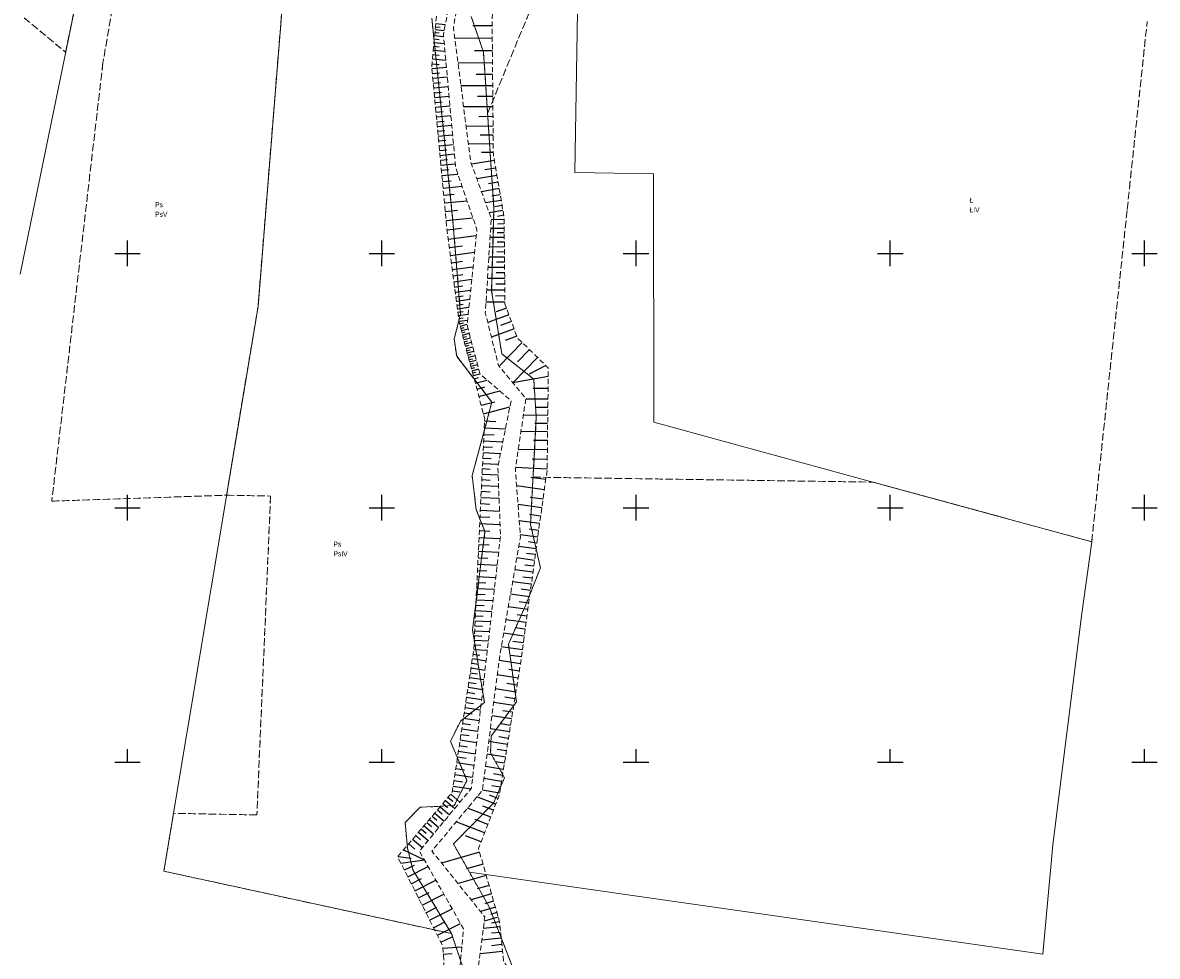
# Model space of a CAD drawing. Header units: metres. Extents: x 7523615 to 7533948, y 5492686 to 5502120.
# Tile 147 of 256: x 7531229 to 7531452, y 5496212 to 5496395. Entities that reach past the tile are written whole.
import ezdxf
from ezdxf.enums import TextEntityAlignment as Align

# ---------------------------------------------------------------- set-up
doc = ezdxf.new("R2010")
doc.units = ezdxf.units.M
for name, pattern in [('1.0_0.5', [1.5, 1, -0.5]), ('219-500', [0]), ('egkk-500', [2, 1.5, -0.5]), ('egug-500', [1, 0.5, -0.5])]:
    doc.linetypes.add(name, pattern=pattern)
doc.layers.get('0').update_dxf_attribs({"color": 2, "lineweight": 5})
doc.styles.get("Standard").update_dxf_attribs({"font": 'Working1250', "width": 0.75})

# ---------------------------------------------------------------- blocks, each defined once
blk = doc.blocks.new('203')
at = {"linetype": 'Continuous', "lineweight": 0}
h = blk.add_hatch(color=0, dxfattribs=at)
edge = h.paths.add_edge_path()
edge.add_arc((0, 0), 0.045, 0, 360)
blk = doc.blocks.new('RAMKA500K')
at = {"color": 0}
for p, q in [((50, 97.5), (50, 102.5)), ((100, 97.5), (100, 102.5)), ((150, 97.5), (150, 102.5)), ((200, 97.5), (200, 102.5)), ((250, 97.5), (250, 102.5)), ((47.5, 100), (52.5, 100)), ((97.5, 100), (102.5, 100)), ((147.5, 100), (152.5, 100)), ((197.5, 100), (202.5, 100)), ((247.5, 100), (252.5, 100)), ((50, 47.5), (50, 52.5)), ((100, 47.5), (100, 52.5)), ((150, 47.5), (150, 52.5)), ((200, 47.5), (200, 52.5)), ((250, 47.5), (250, 52.5)), ((47.5, 50), (52.5, 50)), ((97.5, 50), (102.5, 50)), ((147.5, 50), (152.5, 50)), ((197.5, 50), (202.5, 50)), ((247.5, 50), (252.5, 50)), ((50, 0), (50, 2.5)), ((100, 0), (100, 2.5)), ((150, 0), (150, 2.5)), ((200, 0), (200, 2.5)), ((250, 0), (250, 2.5)), ((47.5, 0), (52.5, 0)), ((97.5, 0), (102.5, 0)), ((147.5, 0), (152.5, 0)), ((197.5, 0), (202.5, 0)), ((247.5, 0), (252.5, 0))]:
    blk.add_line(p, q, dxfattribs=at)

msp = doc.modelspace()

# ---------------------------------------------------------------- linework, layer by layer
at = {"layer": '000 Inne (niezydentyfikowane)', "color": 7, "linetype": 'CONTINUOUS', "lineweight": 25, "flags": 128}
for points in [[(7531310.61, 5496395.17), (7531312.49, 5496394.99)], [(7531321.71, 5496394.75), (7531317.93, 5496394.72)], [(7531310.39, 5496392.8), (7531312.16, 5496392.63)], [(7531310.45, 5496393.4), (7531311.3, 5496393.32)], [(7531310.5, 5496393.98), (7531312.27, 5496393.81)], [(7531310.56, 5496394.56), (7531311.47, 5496394.48)], [(7531310.2, 5496390.73), (7531311.27, 5496390.63)], [(7531310.27, 5496391.46), (7531312.28, 5496391.27)], [(7531310.33, 5496392.15), (7531311.27, 5496392.06)], [(7531321.73, 5496392.28), (7531314.39, 5496392.21)], [(7531309.96, 5496388.21), (7531312.59, 5496387.97)], [(7531310.04, 5496389.11), (7531311.27, 5496388.99)], [(7531310.12, 5496389.94), (7531312.43, 5496389.73)], [(7531321.75, 5496389.82), (7531318.23, 5496389.79)], [(7531309.86, 5496386.32), (7531312.71, 5496386.59)], [(7531309.87, 5496387.28), (7531311.27, 5496387.15)], [(7531321.78, 5496387.44), (7531315, 5496387.38)], [(7531309.94, 5496385.37), (7531311.37, 5496385.51)], [(7531310.03, 5496384.42), (7531312.89, 5496384.69)], [(7531310.12, 5496383.47), (7531311.55, 5496383.6)], [(7531321.8, 5496385.16), (7531318.55, 5496385.13)], [(7531310.21, 5496382.52), (7531313.06, 5496382.79)], [(7531310.3, 5496381.57), (7531311.73, 5496381.7)], [(7531321.82, 5496382.96), (7531315.58, 5496382.9)], [(7531310.39, 5496380.62), (7531313.24, 5496380.89)], [(7531310.48, 5496379.67), (7531311.9, 5496379.8)], [(7531321.84, 5496380.85), (7531318.84, 5496380.82)], [(7531310.57, 5496378.72), (7531313.41, 5496378.99)], [(7531310.65, 5496377.77), (7531312.08, 5496377.91)], [(7531310.74, 5496376.83), (7531313.59, 5496377.09)], [(7531321.85, 5496378.82), (7531316.1, 5496378.77)], [(7531321.87, 5496376.88), (7531319.11, 5496376.85)], [(7531310.83, 5496375.88), (7531312.25, 5496376.01)], [(7531310.92, 5496374.93), (7531313.76, 5496375.2)], [(7531321.89, 5496375.01), (7531316.59, 5496374.96)], [(7531311.01, 5496373.99), (7531312.43, 5496374.12)], [(7531311.1, 5496373.04), (7531313.93, 5496373.31)], [(7531321.91, 5496373.22), (7531319.36, 5496373.2)], [(7531311.19, 5496372.09), (7531312.6, 5496372.23)], [(7531311.27, 5496371.15), (7531314.11, 5496371.41)], [(7531311.36, 5496370.21), (7531312.78, 5496370.34)], [(7531321.92, 5496371.5), (7531317.03, 5496371.46)], [(7531311.45, 5496369.26), (7531314.28, 5496369.53)], [(7531311.54, 5496368.31), (7531312.95, 5496368.45)], [(7531322.14, 5496368.28), (7531317.64, 5496367.51)], [(7531321.94, 5496369.85), (7531319.59, 5496369.83)], [(7531311.63, 5496367.36), (7531314.46, 5496367.62)], [(7531311.72, 5496366.37), (7531313.16, 5496366.51)], [(7531322.4, 5496366.76), (7531320.29, 5496366.4)], [(7531311.82, 5496365.29), (7531314.96, 5496365.59)], [(7531311.93, 5496364.12), (7531313.64, 5496364.28)], [(7531322.65, 5496365.33), (7531318.69, 5496364.65)], [(7531322.88, 5496363.98), (7531321.02, 5496363.67)], [(7531312.05, 5496362.83), (7531315.79, 5496363.18)], [(7531312.18, 5496361.43), (7531314.22, 5496361.62)], [(7531323.09, 5496362.72), (7531319.62, 5496362.12)], [(7531323.3, 5496361.53), (7531321.67, 5496361.25)], [(7531312.32, 5496359.91), (7531316.77, 5496360.32)], [(7531323.49, 5496360.42), (7531320.43, 5496359.9)], [(7531323.66, 5496359.38), (7531322.23, 5496359.14)], [(7531312.48, 5496358.25), (7531314.9, 5496358.47)], [(7531312.65, 5496356.46), (7531317.93, 5496356.95)], [(7531323.83, 5496358.4), (7531321.15, 5496357.94)], [(7531323.99, 5496357.49), (7531322.73, 5496357.27)], [(7531312.83, 5496354.59), (7531315.66, 5496354.97)], [(7531324.08, 5496354.91), (7531321.41, 5496354.88)], [(7531324.06, 5496356.62), (7531321.52, 5496356.6)], [(7531324.07, 5496355.77), (7531322.77, 5496355.76)], [(7531313.07, 5496352.79), (7531318.59, 5496353.53)], [(7531324.1, 5496353.12), (7531321.3, 5496353.09)], [(7531324.09, 5496354.02), (7531322.72, 5496354.01)], [(7531313.29, 5496351.12), (7531315.85, 5496351.46)], [(7531313.5, 5496349.58), (7531318.25, 5496350.21)], [(7531324.11, 5496351.25), (7531321.18, 5496351.22)], [(7531324.12, 5496350.28), (7531322.62, 5496350.26)], [(7531324.11, 5496352.2), (7531322.67, 5496352.18)], [(7531313.69, 5496348.14), (7531315.89, 5496348.43)], [(7531324.13, 5496349.28), (7531321.06, 5496349.25)], [(7531324.14, 5496348.27), (7531322.57, 5496348.25)], [(7531313.87, 5496346.81), (7531317.96, 5496347.35)], [(7531314.03, 5496345.57), (7531315.93, 5496345.83)], [(7531324.15, 5496347.22), (7531320.92, 5496347.19)], [(7531324.16, 5496346.15), (7531322.51, 5496346.14)], [(7531314.18, 5496344.43), (7531317.71, 5496344.9)], [(7531314.33, 5496343.36), (7531315.96, 5496343.58)], [(7531324.17, 5496345.06), (7531320.79, 5496345.03)], [(7531324.18, 5496343.94), (7531322.45, 5496343.92)], [(7531314.46, 5496342.37), (7531317.49, 5496342.78)], [(7531314.58, 5496341.46), (7531315.99, 5496341.65)], [(7531324.19, 5496342.79), (7531320.64, 5496342.76)], [(7531324.21, 5496341.62), (7531322.39, 5496341.6)], [(7531314.69, 5496340.61), (7531317.3, 5496340.96)], [(7531314.8, 5496339.82), (7531316.01, 5496339.98)], [(7531314.89, 5496339.09), (7531317.14, 5496339.39)], [(7531324.22, 5496340.42), (7531320.49, 5496340.38)], [(7531324.53, 5496339.24), (7531322.51, 5496338.51)], [(7531314.99, 5496338.41), (7531316.03, 5496338.55)], [(7531315.07, 5496337.78), (7531317, 5496338.04)], [(7531315.15, 5496337.2), (7531316.04, 5496337.32)], [(7531315.22, 5496336.65), (7531316.88, 5496336.87)], [(7531325, 5496337.94), (7531320.83, 5496336.43)], [(7531315.3, 5496336.14), (7531316.07, 5496336.33)], [(7531315.42, 5496335.69), (7531316.8, 5496336.05)], [(7531315.53, 5496335.25), (7531316.19, 5496335.42)], [(7531315.65, 5496334.81), (7531316.97, 5496335.16)], [(7531315.77, 5496334.37), (7531316.42, 5496334.55)], [(7531326.01, 5496335.15), (7531321.56, 5496333.54)], [(7531325.5, 5496336.57), (7531323.34, 5496335.79)], [(7531315.88, 5496333.93), (7531317.2, 5496334.28)], [(7531316, 5496333.49), (7531316.66, 5496333.67)], [(7531316.12, 5496333.06), (7531317.43, 5496333.41)], [(7531316.23, 5496332.62), (7531316.89, 5496332.79)], [(7531316.35, 5496332.18), (7531317.66, 5496332.53)], [(7531327.59, 5496332.49), (7531323.06, 5496327.84)], [(7531326.54, 5496333.69), (7531324.24, 5496332.85)], [(7531316.47, 5496331.74), (7531317.12, 5496331.92)], [(7531316.58, 5496331.31), (7531317.9, 5496331.65)], [(7531316.7, 5496330.87), (7531317.36, 5496331.04)], [(7531316.82, 5496330.43), (7531318.13, 5496330.78)], [(7531316.93, 5496329.99), (7531317.59, 5496330.17)], [(7531329.04, 5496331.08), (7531326.7, 5496328.67)], [(7531317.05, 5496329.56), (7531318.36, 5496329.91)], [(7531317.16, 5496329.12), (7531317.82, 5496329.29)], [(7531317.28, 5496328.68), (7531318.59, 5496329.03)], [(7531317.4, 5496328.25), (7531318.05, 5496328.42)], [(7531317.51, 5496327.81), (7531318.82, 5496328.16)], [(7531330.61, 5496329.55), (7531325.76, 5496324.57)], [(7531332.24, 5496327.96), (7531329, 5496326.26)], [(7531317.63, 5496327.37), (7531318.28, 5496327.55)], [(7531317.75, 5496326.93), (7531319.06, 5496327.28)], [(7531317.87, 5496326.48), (7531318.52, 5496326.66)], [(7531318, 5496325.99), (7531319.3, 5496326.34)], [(7531318.17, 5496325.34), (7531319.04, 5496325.57)], [(7531332.73, 5496325.78), (7531325.76, 5496324.57)], [(7531318.4, 5496324.47), (7531320.74, 5496325.09)], [(7531318.71, 5496323.32), (7531320.27, 5496323.74)], [(7531332.7, 5496323.41), (7531329.68, 5496323.44)], [(7531319.1, 5496321.86), (7531323.22, 5496322.95)], [(7531332.68, 5496321.31), (7531328.31, 5496321.36)], [(7531319.56, 5496320.12), (7531322.22, 5496320.82)], [(7531320, 5496318.47), (7531325.2, 5496319.85)], [(7531332.66, 5496319.69), (7531330.37, 5496319.72)], [(7531320.22, 5496317.06), (7531322.41, 5496316.96)], [(7531332.64, 5496318.14), (7531327.85, 5496318.19)], [(7531320.15, 5496315.69), (7531324.33, 5496315.49)], [(7531332.61, 5496314.9), (7531327.37, 5496314.96)], [(7531332.62, 5496316.55), (7531330.12, 5496316.58)], [(7531320.03, 5496313.14), (7531323.82, 5496312.96)], [(7531320.09, 5496314.38), (7531322.08, 5496314.29)], [(7531332.59, 5496313.18), (7531329.85, 5496313.21)], [(7531319.92, 5496310.82), (7531323.36, 5496310.66)], [(7531319.97, 5496311.95), (7531321.78, 5496311.87)], [(7531332.57, 5496311.38), (7531326.84, 5496311.45)], [(7531319.82, 5496308.71), (7531322.94, 5496308.56)], [(7531319.87, 5496309.75), (7531321.51, 5496309.67)], [(7531332.52, 5496307.54), (7531326.32, 5496307.91)], [(7531332.54, 5496309.5), (7531329.56, 5496309.54)], [(7531319.67, 5496305.52), (7531321.3, 5496305.44)], [(7531319.72, 5496306.61), (7531322.88, 5496306.46)], [(7531319.77, 5496307.68), (7531321.3, 5496307.6)], [(7531332.25, 5496305.51), (7531329.31, 5496305.92)], [(7531319.56, 5496303.23), (7531321.29, 5496303.14)], [(7531319.62, 5496304.39), (7531322.97, 5496304.23)], [(7531331.97, 5496303.53), (7531326.51, 5496304.3)], [(7531319.51, 5496302.03), (7531323.07, 5496301.86)], [(7531331.71, 5496301.67), (7531329.18, 5496302.03)], [(7531319.39, 5496299.52), (7531323.17, 5496299.34)], [(7531319.45, 5496300.79), (7531321.28, 5496300.7)], [(7531331.47, 5496299.95), (7531326.79, 5496300.6)], [(7531319.26, 5496296.86), (7531323.27, 5496296.67)], [(7531319.33, 5496298.21), (7531321.27, 5496298.12)], [(7531331.04, 5496296.86), (7531327.02, 5496297.42)], [(7531331.24, 5496298.34), (7531329.08, 5496298.65)], [(7531319.2, 5496295.48), (7531321.26, 5496295.39)], [(7531330.66, 5496294.22), (7531327.23, 5496294.68)], [(7531330.84, 5496295.49), (7531328.99, 5496295.75)], [(7531319.07, 5496292.76), (7531321.1, 5496292.67)], [(7531319.13, 5496294.11), (7531323.29, 5496293.91)], [(7531330.35, 5496291.91), (7531326.96, 5496292.37)], [(7531330.5, 5496293.04), (7531328.83, 5496293.27)], [(7531318.94, 5496290.16), (7531320.89, 5496290.07)], [(7531319.01, 5496291.45), (7531322.98, 5496291.26)], [(7531330.04, 5496289.64), (7531326.56, 5496290.11)], [(7531330.2, 5496290.78), (7531328.48, 5496291.01)], [(7531318.83, 5496287.67), (7531320.69, 5496287.58)], [(7531318.89, 5496288.9), (7531322.69, 5496288.72)], [(7531329.73, 5496287.31), (7531326.16, 5496287.8)], [(7531329.88, 5496288.48), (7531328.12, 5496288.72)], [(7531318.77, 5496286.46), (7531322.41, 5496286.29)], [(7531329.4, 5496284.93), (7531325.74, 5496285.43)], [(7531329.56, 5496286.13), (7531327.76, 5496286.37)], [(7531318.66, 5496284.13), (7531322.14, 5496283.97)], [(7531318.71, 5496285.29), (7531320.49, 5496285.2)], [(7531329.24, 5496283.71), (7531327.38, 5496283.97)], [(7531318.55, 5496281.91), (7531321.88, 5496281.75)], [(7531318.61, 5496283.01), (7531320.31, 5496282.93)], [(7531329.07, 5496282.48), (7531325.31, 5496282.99)], [(7531328.9, 5496281.24), (7531327, 5496281.49)], [(7531318.4, 5496278.74), (7531319.96, 5496278.67)], [(7531318.45, 5496279.77), (7531321.64, 5496279.62)], [(7531318.5, 5496280.83), (7531320.13, 5496280.75)], [(7531328.73, 5496279.97), (7531324.88, 5496280.5)], [(7531328.55, 5496278.69), (7531326.6, 5496278.96)], [(7531318.31, 5496276.75), (7531319.8, 5496276.68)], [(7531318.36, 5496277.73), (7531321.4, 5496277.59)], [(7531328.38, 5496277.4), (7531324.43, 5496277.94)], [(7531318.22, 5496274.84), (7531319.65, 5496274.77)], [(7531318.27, 5496275.78), (7531321.18, 5496275.65)], [(7531328.02, 5496274.76), (7531323.96, 5496275.31)], [(7531328.2, 5496276.09), (7531326.2, 5496276.36)], [(7531318.09, 5496272.12), (7531320.76, 5496271.99)], [(7531318.13, 5496273.01), (7531319.5, 5496272.95)], [(7531318.18, 5496273.92), (7531320.96, 5496273.79)], [(7531327.65, 5496272.05), (7531323.49, 5496272.61)], [(7531327.84, 5496273.41), (7531325.78, 5496273.69)], [(7531317.82, 5496270.33), (7531320.52, 5496269.92)], [(7531317.96, 5496271.23), (7531319.29, 5496271.03)], [(7531327.27, 5496269.27), (7531323.08, 5496269.94)], [(7531327.46, 5496270.67), (7531325.36, 5496270.95)], [(7531317.41, 5496267.56), (7531318.8, 5496267.35)], [(7531317.55, 5496268.49), (7531320.31, 5496268.08)], [(7531317.69, 5496269.42), (7531319.05, 5496269.21)], [(7531327.05, 5496267.88), (7531324.98, 5496268.21)], [(7531317.12, 5496265.66), (7531318.55, 5496265.44)], [(7531317.26, 5496266.61), (7531320.09, 5496266.19)], [(7531326.82, 5496266.49), (7531322.72, 5496267.15)], [(7531326.6, 5496265.12), (7531324.57, 5496265.45)], [(7531316.82, 5496263.71), (7531318.29, 5496263.49)], [(7531316.97, 5496264.69), (7531319.86, 5496264.25)], [(7531326.38, 5496263.76), (7531322.37, 5496264.41)], [(7531316.52, 5496261.72), (7531318.02, 5496261.49)], [(7531316.67, 5496262.72), (7531319.63, 5496262.27)], [(7531325.95, 5496261.09), (7531322.02, 5496261.73)], [(7531326.17, 5496262.42), (7531324.18, 5496262.74)], [(7531316.06, 5496258.64), (7531319.16, 5496258.17)], [(7531316.21, 5496259.68), (7531317.75, 5496259.44)], [(7531316.37, 5496260.7), (7531319.4, 5496260.24)], [(7531325.53, 5496258.48), (7531321.68, 5496259.1)], [(7531325.74, 5496259.78), (7531323.79, 5496260.09)], [(7531315.74, 5496256.52), (7531318.91, 5496256.04)], [(7531315.9, 5496257.59), (7531317.47, 5496257.35)], [(7531325.12, 5496255.91), (7531321.35, 5496256.52)], [(7531325.32, 5496257.19), (7531323.42, 5496257.5)], [(7531315.41, 5496254.36), (7531318.66, 5496253.86)], [(7531315.57, 5496255.44), (7531317.18, 5496255.2)], [(7531324.91, 5496254.65), (7531323.05, 5496254.96)], [(7531315.07, 5496252.14), (7531318.41, 5496251.63)], [(7531315.24, 5496253.25), (7531316.89, 5496253)], [(7531324.71, 5496253.41), (7531321.02, 5496254)], [(7531324.51, 5496252.17), (7531322.69, 5496252.47)], [(7531314.73, 5496249.87), (7531318.14, 5496249.35)], [(7531314.9, 5496251.01), (7531316.59, 5496250.75)], [(7531324.31, 5496250.95), (7531320.7, 5496251.54)], [(7531324.12, 5496249.74), (7531322.33, 5496250.03)], [(7531314.38, 5496247.55), (7531317.87, 5496247.02)], [(7531314.55, 5496248.71), (7531316.28, 5496248.45)], [(7531323.93, 5496248.55), (7531320.39, 5496249.12)], [(7531323.73, 5496247.37), (7531321.99, 5496247.65)], [(7531314.03, 5496245.27), (7531317.55, 5496244.74)], [(7531314.2, 5496246.39), (7531315.97, 5496246.12)], [(7531323.55, 5496246.2), (7531320.08, 5496246.76)], [(7531323.36, 5496245.04), (7531321.65, 5496245.31)], [(7531313.04, 5496243.05), (7531313.95, 5496242.27)], [(7531313.56, 5496243.65), (7531315.37, 5496242.11)], [(7531313.89, 5496244.34), (7531315.37, 5496244.12)], [(7531322.41, 5496241.7), (7531318.72, 5496243.14)], [(7531323.17, 5496243.89), (7531319.78, 5496244.44)], [(7531322.84, 5496242.8), (7531321.18, 5496243.45)], [(7531311.48, 5496241.21), (7531313.32, 5496239.64)], [(7531312, 5496241.82), (7531312.92, 5496241.04)], [(7531312.52, 5496242.44), (7531314.35, 5496240.88)], [(7531321.43, 5496239.18), (7531316.89, 5496240.95)], [(7531321.94, 5496240.5), (7531319.9, 5496241.3)], [(7531309.37, 5496238.72), (7531311.24, 5496237.13)], [(7531309.9, 5496239.35), (7531310.84, 5496238.56)], [(7531310.43, 5496239.97), (7531312.29, 5496238.39)], [(7531310.96, 5496240.59), (7531311.88, 5496239.8)], [(7531320.86, 5496237.72), (7531318.35, 5496238.7)], [(7531307.77, 5496236.83), (7531308.72, 5496236.03)], [(7531308.31, 5496237.46), (7531310.19, 5496235.86)], [(7531308.84, 5496238.09), (7531309.78, 5496237.3)], [(7531320.23, 5496236.09), (7531314.66, 5496238.26)], [(7531306.07, 5496234.83), (7531307.99, 5496233.21)], [(7531306.67, 5496235.54), (7531307.63, 5496234.73)], [(7531307.23, 5496236.19), (7531309.13, 5496234.58)], [(7531319.53, 5496234.3), (7531316.44, 5496235.5)], [(7531304.29, 5496232.73), (7531308.38, 5496230.74)], [(7531305.3, 5496233.92), (7531306.53, 5496232.88)], [(7531319.24, 5496232.28), (7531311.75, 5496230.14)], [(7531303.2, 5496231.44), (7531305.79, 5496231.09)], [(7531303.77, 5496230.09), (7531308.38, 5496230.74)], [(7531304.44, 5496228.77), (7531306.41, 5496229.75)], [(7531319.92, 5496229.9), (7531316.68, 5496228.97)], [(7531305.12, 5496227.43), (7531309.11, 5496229.45)], [(7531320.55, 5496227.68), (7531315.01, 5496226.09)], [(7531305.8, 5496226.07), (7531307.84, 5496227.09)], [(7531306.51, 5496224.68), (7531310.64, 5496226.77)], [(7531321.11, 5496225.74), (7531318.74, 5496225.06)], [(7531307.22, 5496223.27), (7531309.32, 5496224.34)], [(7531307.94, 5496221.84), (7531312.22, 5496224)], [(7531321.59, 5496224.07), (7531317.56, 5496222.92)], [(7531308.68, 5496220.38), (7531310.85, 5496221.48)], [(7531309.42, 5496218.91), (7531313.84, 5496221.14)], [(7531322.34, 5496221.43), (7531319.42, 5496220.59)], [(7531321.99, 5496222.64), (7531320.28, 5496222.15)], [(7531310.18, 5496217.41), (7531312.43, 5496218.55)], [(7531322.89, 5496219.51), (7531320.15, 5496218.73)], [(7531322.64, 5496220.4), (7531321.39, 5496220.04)], [(7531323.15, 5496218.61), (7531321.6, 5496218.29)], [(7531310.93, 5496215.93), (7531315.5, 5496218.23)], [(7531323.26, 5496217.59), (7531319.96, 5496217.25)], [(7531323.37, 5496216.51), (7531321.6, 5496216.33)], [(7531311.63, 5496214.55), (7531313.83, 5496215.66)], [(7531323.49, 5496215.35), (7531319.67, 5496214.96)], [(7531323.62, 5496214.11), (7531321.57, 5496213.89)], [(7531312.01, 5496213.41), (7531315.75, 5496213.68)], [(7531312.1, 5496212.25), (7531313.87, 5496212.38)], [(7531323.76, 5496212.77), (7531319.34, 5496212.31)]]:
    msp.add_lwpolyline(points, dxfattribs=at)
at = {"layer": '217-kontur klasyfikacyjny', "color": 7, "linetype": 'egkk-500', "lineweight": 18, "flags": 128}
for points in [[(7531275.67, 5496339.52), (7531284.75, 5496452.34)], [(7531254.16, 5496439.47), (7531245.17, 5496387.46)], [(7531237.83, 5496389.53), (7531244.99, 5496424.47)], [(7531320.81, 5496377.5), (7531340.33, 5496424.88)], [(7531229.66, 5496396.31), (7531237.83, 5496389.53)], [(7531314, 5496356.32), (7531309.84, 5496396.22)], [(7531317.61, 5496396.53), (7531320, 5496389.52)], [(7531447.02, 5496362.78), (7531450.51, 5496395.56)], [(7531320, 5496389.52), (7531320.81, 5496377.5)], [(7531245.17, 5496387.46), (7531235.12, 5496301.29)], [(7531320.81, 5496377.5), (7531322.06, 5496358.79)], [(7531446.58, 5496358.63), (7531447.02, 5496362.78)], [(7531322.06, 5496358.79), (7531321.61, 5496342.6)], [(7531439.6, 5496293.3), (7531446.58, 5496358.63)], [(7531315.5, 5496338.04), (7531314, 5496356.32)], [(7531321.61, 5496342.6), (7531323.61, 5496330.22)], [(7531269.49, 5496302.45), (7531275.67, 5496339.52)], [(7531314.24, 5496333.18), (7531315.5, 5496338.04)], [(7531314.73, 5496329.77), (7531314.24, 5496333.18)], [(7531323.61, 5496330.22), (7531329.9, 5496325.28)], [(7531321.66, 5496320.76), (7531314.73, 5496329.77)], [(7531329.9, 5496325.28), (7531330.39, 5496317.86)], [(7531317.78, 5496306.31), (7531321.66, 5496320.76)], [(7531330.39, 5496317.86), (7531329.77, 5496306)], [(7531318.57, 5496299.6), (7531317.78, 5496306.31)], [(7531329.77, 5496306), (7531396.64, 5496305.02)], [(7531396.64, 5496305.02), (7531423.04, 5496297.82)], [(7531235.12, 5496301.29), (7531269.49, 5496302.45)], [(7531269.49, 5496302.45), (7531278.14, 5496302.29)], [(7531278.14, 5496302.29), (7531275.44, 5496239.59)], [(7531320.3, 5496295.32), (7531318.57, 5496299.6)], [(7531423.04, 5496297.82), (7531434.64, 5496294.65)], [(7531317.87, 5496276.01), (7531320.3, 5496295.32)], [(7531434.64, 5496294.65), (7531439.6, 5496293.3)], [(7531320.17, 5496261.67), (7531317.87, 5496276.01)], [(7531315.52, 5496258.1), (7531320.17, 5496261.67)], [(7531313.5, 5496254.07), (7531315.52, 5496258.1)], [(7531316.76, 5496246.35), (7531313.5, 5496254.07)], [(7531314.24, 5496241.42), (7531316.76, 5496246.35)], [(7531304.6, 5496238.1), (7531307.52, 5496241.1)], [(7531307.52, 5496241.1), (7531314.24, 5496241.42)], [(7531259.05, 5496239.91), (7531257.17, 5496228.53)], [(7531275.44, 5496239.59), (7531259.05, 5496239.91)], [(7531305.04, 5496233.1), (7531304.6, 5496238.1)], [(7531306.12, 5496228.8), (7531305.04, 5496233.1)], [(7531257.17, 5496228.53), (7531313.72, 5496216.27)], [(7531313.72, 5496216.27), (7531306.12, 5496228.8)]]:
    msp.add_lwpolyline(points, dxfattribs=at)
at = {"layer": '218-kontur użytku gruntowego', "color": 7, "linetype": 'egug-500', "lineweight": 18, "flags": 128}
for points in [[(7531275.67, 5496339.52), (7531284.75, 5496452.34)], [(7531254.16, 5496439.47), (7531245.17, 5496387.46)], [(7531237.83, 5496389.53), (7531244.99, 5496424.47)], [(7531320.81, 5496377.5), (7531340.33, 5496424.88)], [(7531229.66, 5496396.31), (7531237.83, 5496389.53)], [(7531314, 5496356.32), (7531309.84, 5496396.22)], [(7531317.61, 5496396.53), (7531320, 5496389.52)], [(7531447.02, 5496362.78), (7531450.51, 5496395.56)], [(7531320, 5496389.52), (7531320.81, 5496377.5)], [(7531245.17, 5496387.46), (7531235.12, 5496301.29)], [(7531322.06, 5496358.79), (7531320.81, 5496377.5)], [(7531446.58, 5496358.63), (7531447.02, 5496362.78)], [(7531321.61, 5496342.6), (7531322.06, 5496358.79)], [(7531439.6, 5496293.3), (7531446.58, 5496358.63)], [(7531315.5, 5496338.04), (7531314, 5496356.32)], [(7531323.61, 5496330.22), (7531321.61, 5496342.6)], [(7531269.49, 5496302.45), (7531275.67, 5496339.52)], [(7531314.24, 5496333.18), (7531315.5, 5496338.04)], [(7531314.73, 5496329.77), (7531314.24, 5496333.18)], [(7531329.9, 5496325.28), (7531323.61, 5496330.22)], [(7531321.66, 5496320.76), (7531314.73, 5496329.77)], [(7531330.39, 5496317.86), (7531329.9, 5496325.28)], [(7531317.78, 5496306.31), (7531321.66, 5496320.76)], [(7531329.77, 5496306), (7531330.39, 5496317.86)], [(7531318.57, 5496299.6), (7531317.78, 5496306.31)], [(7531329.28, 5496296.67), (7531329.77, 5496306)], [(7531329.77, 5496306), (7531396.64, 5496305.02)], [(7531396.64, 5496305.02), (7531423.04, 5496297.82)], [(7531235.12, 5496301.29), (7531269.49, 5496302.45)], [(7531269.49, 5496302.45), (7531278.14, 5496302.29)], [(7531278.14, 5496302.29), (7531275.44, 5496239.59)], [(7531320.3, 5496295.32), (7531318.57, 5496299.6)], [(7531331.2, 5496288.17), (7531329.28, 5496296.67)], [(7531423.04, 5496297.82), (7531434.64, 5496294.65)], [(7531317.87, 5496276.01), (7531320.3, 5496295.32)], [(7531434.64, 5496294.65), (7531439.6, 5496293.3)], [(7531328.12, 5496280.43), (7531331.2, 5496288.17)], [(7531324.89, 5496273.17), (7531328.12, 5496280.43)], [(7531320.17, 5496261.67), (7531317.87, 5496276.01)], [(7531326.47, 5496261.84), (7531324.89, 5496273.17)], [(7531315.52, 5496258.1), (7531320.17, 5496261.67)], [(7531321.5, 5496255.09), (7531326.47, 5496261.84)], [(7531313.5, 5496254.07), (7531315.52, 5496258.1)], [(7531321.4, 5496251.8), (7531321.5, 5496255.09)], [(7531316.76, 5496246.35), (7531313.5, 5496254.07)], [(7531324.14, 5496246.92), (7531321.4, 5496251.8)], [(7531314.24, 5496241.42), (7531316.76, 5496246.35)], [(7531321.99, 5496241.89), (7531324.14, 5496246.92)], [(7531304.6, 5496238.1), (7531307.52, 5496241.1)], [(7531307.52, 5496241.1), (7531314.24, 5496241.42)], [(7531314.08, 5496233.89), (7531321.99, 5496241.89)], [(7531259.05, 5496239.91), (7531257.17, 5496228.53)], [(7531275.44, 5496239.59), (7531259.05, 5496239.91)], [(7531305.04, 5496233.1), (7531304.6, 5496238.1)], [(7531306.12, 5496228.8), (7531305.04, 5496233.1)], [(7531317.23, 5496228.35), (7531314.08, 5496233.89)], [(7531257.17, 5496228.53), (7531313.72, 5496216.27)], [(7531313.72, 5496216.27), (7531306.12, 5496228.8)], [(7531321.12, 5496221.52), (7531317.23, 5496228.35)], [(7531324.58, 5496212.58), (7531321.12, 5496221.52)], [(7531313.72, 5496216.27), (7531318.87, 5496200.88)], [(7531330.01, 5496198.56), (7531324.58, 5496212.58)]]:
    msp.add_lwpolyline(points, dxfattribs=at)
at = {"layer": '219-działka ewidencyjna', "color": 3, "linetype": '219-500', "lineweight": 18, "flags": 128}
for points in [[(7531284.75, 5496452.34), (7531275.67, 5496339.52)], [(7531228.88, 5496345.88), (7531244.99, 5496424.47)], [(7531337.98, 5496365.87), (7531338.54, 5496401.61)], [(7531309.84, 5496396.22), (7531314, 5496356.32)], [(7531317.61, 5496396.53), (7531320, 5496389.52)], [(7531320, 5496389.52), (7531322.06, 5496358.79)], [(7531337.98, 5496365.87), (7531353.45, 5496365.63)], [(7531353.53, 5496316.78), (7531353.45, 5496365.63)], [(7531321.61, 5496342.6), (7531322.06, 5496358.79)], [(7531314, 5496356.32), (7531315.5, 5496338.04)], [(7531321.61, 5496342.6), (7531323.61, 5496330.22)], [(7531257.17, 5496228.53), (7531275.67, 5496339.52)], [(7531314.24, 5496333.18), (7531315.5, 5496338.04)], [(7531314.24, 5496333.18), (7531314.73, 5496329.77)], [(7531323.61, 5496330.22), (7531329.9, 5496325.28)], [(7531314.73, 5496329.77), (7531321.66, 5496320.76)], [(7531329.9, 5496325.28), (7531330.39, 5496317.86)], [(7531317.78, 5496306.31), (7531321.66, 5496320.76)], [(7531329.28, 5496296.67), (7531330.39, 5496317.86)], [(7531353.53, 5496316.78), (7531396.57, 5496305.04)], [(7531317.78, 5496306.31), (7531318.57, 5496299.6)], [(7531439.6, 5496293.3), (7531396.57, 5496305.04)], [(7531318.57, 5496299.6), (7531320.3, 5496295.32)], [(7531329.28, 5496296.67), (7531331.2, 5496288.17)], [(7531317.87, 5496276.01), (7531320.3, 5496295.32)], [(7531437.63, 5496279.19), (7531439.6, 5496293.3)], [(7531328.12, 5496280.43), (7531331.2, 5496288.17)], [(7531324.89, 5496273.17), (7531328.12, 5496280.43)], [(7531431.97, 5496233.71), (7531437.63, 5496279.19)], [(7531317.87, 5496276.01), (7531320.17, 5496261.67)], [(7531324.89, 5496273.17), (7531326.47, 5496261.84)], [(7531315.52, 5496258.1), (7531320.17, 5496261.67)], [(7531321.5, 5496255.09), (7531326.47, 5496261.84)], [(7531313.5, 5496254.07), (7531315.52, 5496258.1)], [(7531321.4, 5496251.8), (7531321.5, 5496255.09)], [(7531313.5, 5496254.07), (7531316.76, 5496246.35)], [(7531321.4, 5496251.8), (7531324.14, 5496246.92)], [(7531314.24, 5496241.42), (7531316.76, 5496246.35)], [(7531321.99, 5496241.89), (7531324.14, 5496246.92)], [(7531304.6, 5496238.1), (7531307.52, 5496241.1)], [(7531307.52, 5496241.1), (7531314.24, 5496241.42)], [(7531314.08, 5496233.89), (7531321.99, 5496241.89)], [(7531304.6, 5496238.1), (7531305.04, 5496233.1)], [(7531305.04, 5496233.1), (7531306.12, 5496228.8)], [(7531314.08, 5496233.89), (7531317.23, 5496228.35)], [(7531430.02, 5496212.25), (7531431.97, 5496233.71)], [(7531257.17, 5496228.53), (7531313.72, 5496216.27)], [(7531306.12, 5496228.8), (7531313.72, 5496216.27)], [(7531317.23, 5496228.35), (7531321.12, 5496221.52)], [(7531430.02, 5496212.25), (7531317.23, 5496228.35)], [(7531330.01, 5496198.56), (7531321.12, 5496221.52)], [(7531318.87, 5496200.88), (7531313.72, 5496216.27)]]:
    msp.add_lwpolyline(points, dxfattribs=at)
at = {"layer": 'skarpa nieumocniona', "color": 7, "linetype": '1.0_0.5', "lineweight": 18, "flags": 128}
for points in [[(7531340.84, 5496050.27), (7531334.68, 5496076.43), (7531340.62, 5496089.03), (7531344.53, 5496099.92), (7531351.22, 5496104.88), (7531356.32, 5496121.67), (7531351.99, 5496132.14), (7531329.76, 5496149.72), (7531323.9, 5496155.94), (7531323.26, 5496161.66), (7531331.41, 5496175.26), (7531320.7, 5496187.17), (7531319.46, 5496196.04), (7531312.68, 5496204.4), (7531311.98, 5496213.85), (7531303.13, 5496231.36), (7531313.84, 5496243.99), (7531318.09, 5496272.08), (7531320.24, 5496317.56), (7531315.28, 5496336.2), (7531312.8, 5496354.81), (7531309.82, 5496386.71), (7531311.74, 5496407.21), (7531306.18, 5496422.55), (7531309.65, 5496433.32), (7531306.3, 5496450.82), (7531309.67, 5496461.61), (7531314.29, 5496463.84), (7531309.71, 5496446.3), (7531313.35, 5496433.74), (7531309.55, 5496422.22), (7531315.18, 5496408.97), (7531312.12, 5496393.05), (7531314.53, 5496366.83), (7531318.71, 5496354.68), (7531316.78, 5496335.86), (7531319.31, 5496326.32), (7531325.44, 5496321.04), (7531322.82, 5496307.96), (7531323.36, 5496294.52), (7531317.62, 5496244.83), (7531307.39, 5496232.48), (7531316.08, 5496217.21), (7531315.14, 5496207.2), (7531326.21, 5496199.89), (7531325.79, 5496185.7), (7531335.08, 5496175.43), (7531334.35, 5496169.89), (7531325.36, 5496161.67), (7531329.67, 5496153.5), (7531352.98, 5496135.38), (7531358.87, 5496123.08), (7531354.74, 5496104.8), (7531348.23, 5496098.39), (7531346.8, 5496086.24), (7531339.44, 5496075.94)], [(7531340.84, 5496050.27), (7531334.68, 5496076.43), (7531340.62, 5496089.03), (7531344.53, 5496099.92), (7531351.22, 5496104.88), (7531356.32, 5496121.67), (7531351.99, 5496132.14), (7531329.76, 5496149.72), (7531323.9, 5496155.94), (7531323.26, 5496161.66), (7531331.41, 5496175.26), (7531320.7, 5496187.17), (7531319.46, 5496196.04), (7531312.68, 5496204.4), (7531311.98, 5496213.85), (7531303.13, 5496231.36), (7531313.84, 5496243.99), (7531318.09, 5496272.08), (7531320.24, 5496317.56), (7531315.28, 5496336.2), (7531312.8, 5496354.81), (7531309.82, 5496386.71), (7531311.74, 5496407.21), (7531306.18, 5496422.55), (7531309.65, 5496433.32), (7531306.3, 5496450.82), (7531309.67, 5496461.61), (7531314.29, 5496463.84), (7531309.71, 5496446.3), (7531313.35, 5496433.74), (7531309.55, 5496422.22), (7531315.18, 5496408.97), (7531312.12, 5496393.05), (7531314.53, 5496366.83), (7531318.71, 5496354.68), (7531316.78, 5496335.86), (7531319.31, 5496326.32), (7531325.44, 5496321.04), (7531322.82, 5496307.96), (7531323.36, 5496294.52), (7531317.62, 5496244.83), (7531307.39, 5496232.48), (7531316.08, 5496217.21), (7531315.14, 5496207.2), (7531326.21, 5496199.89), (7531325.79, 5496185.7), (7531335.08, 5496175.43), (7531334.35, 5496169.89), (7531325.36, 5496161.67), (7531329.67, 5496153.5), (7531352.98, 5496135.38), (7531358.87, 5496123.08), (7531354.74, 5496104.8), (7531348.23, 5496098.39), (7531346.8, 5496086.24), (7531339.44, 5496075.94)], [(7531319.65, 5496462.7), (7531316.42, 5496448.51), (7531319.05, 5496434), (7531317.41, 5496424.2), (7531322.66, 5496412.75), (7531321.7, 5496395.86), (7531321.94, 5496369.46), (7531324.06, 5496357.07), (7531324.22, 5496340.1), (7531326.64, 5496333.41), (7531332.75, 5496327.47), (7531332.52, 5496307.44), (7531330.68, 5496294.33), (7531327.28, 5496269.32), (7531323.11, 5496243.5), (7531319.03, 5496233.01), (7531323.16, 5496218.57), (7531323.96, 5496210.81), (7531330.19, 5496201.91), (7531332.1, 5496185.55), (7531341.32, 5496177.59), (7531339.67, 5496168.64), (7531333.07, 5496155.85), (7531348.03, 5496146.69), (7531358.05, 5496138.55), (7531360.08, 5496134.23), (7531365.51, 5496122.2), (7531361.47, 5496103.14), (7531355.18, 5496096.64), (7531353.07, 5496083.42), (7531345.79, 5496065.46), (7531344.71, 5496048.8), (7531341.59, 5496066.32), (7531349.68, 5496085.67), (7531350.84, 5496097.51), (7531358.65, 5496103.52), (7531362.15, 5496121.51), (7531356.23, 5496138.04), (7531346.84, 5496142.94), (7531331.8, 5496155.05), (7531330.01, 5496162.23), (7531337.67, 5496169.45), (7531338.05, 5496175.43), (7531328.07, 5496185.65), (7531328.24, 5496200.16), (7531318.74, 5496207.52), (7531320.25, 5496219.56), (7531309.86, 5496232.5), (7531319.78, 5496244.41), (7531323.26, 5496271.3), (7531327.27, 5496294.13), (7531326.27, 5496307.57), (7531328.33, 5496321.46), (7531322.95, 5496327.97), (7531320.36, 5496338.33), (7531321.54, 5496356.87), (7531317.48, 5496367.96), (7531314.11, 5496394.4), (7531317.56, 5496415.36), (7531313.02, 5496423.14), (7531316.65, 5496434.03), (7531311.82, 5496447.52), (7531315.64, 5496460.67)], [(7531319.65, 5496462.7), (7531316.42, 5496448.51), (7531319.05, 5496434), (7531317.41, 5496424.2), (7531322.66, 5496412.75), (7531321.7, 5496395.86), (7531321.94, 5496369.46), (7531324.06, 5496357.07), (7531324.22, 5496340.1), (7531326.64, 5496333.41), (7531332.75, 5496327.47), (7531332.52, 5496307.44), (7531330.68, 5496294.33), (7531327.28, 5496269.32), (7531323.11, 5496243.5), (7531319.03, 5496233.01), (7531323.16, 5496218.57), (7531323.96, 5496210.81), (7531330.19, 5496201.91), (7531332.1, 5496185.55), (7531341.32, 5496177.59), (7531339.67, 5496168.64), (7531333.07, 5496155.85), (7531348.03, 5496146.69), (7531358.05, 5496138.55), (7531360.08, 5496134.23), (7531365.51, 5496122.2), (7531361.47, 5496103.14), (7531355.18, 5496096.64), (7531353.07, 5496083.42), (7531345.79, 5496065.46), (7531344.71, 5496048.8), (7531341.59, 5496066.32), (7531349.68, 5496085.67), (7531350.84, 5496097.51), (7531358.65, 5496103.52), (7531362.15, 5496121.51), (7531356.23, 5496138.04), (7531346.84, 5496142.94), (7531331.8, 5496155.05), (7531330.01, 5496162.23), (7531337.67, 5496169.45), (7531338.05, 5496175.43), (7531328.07, 5496185.65), (7531328.24, 5496200.16), (7531318.74, 5496207.52), (7531320.25, 5496219.56), (7531309.86, 5496232.5), (7531319.78, 5496244.41), (7531323.26, 5496271.3), (7531327.27, 5496294.13), (7531326.27, 5496307.57), (7531328.33, 5496321.46), (7531322.95, 5496327.97), (7531320.36, 5496338.33), (7531321.54, 5496356.87), (7531317.48, 5496367.96), (7531314.11, 5496394.4), (7531317.56, 5496415.36), (7531313.02, 5496423.14), (7531316.65, 5496434.03), (7531311.82, 5496447.52), (7531315.64, 5496460.67)]]:
    msp.add_lwpolyline(points, close=True, dxfattribs=at)

# ---------------------------------------------------------------- block references
at = {"layer": '203-punkt graniczny', "color": 3, "linetype": 'CONTINUOUS', "lineweight": 18}
for p in [(7531320, 5496389.52), (7531337.98, 5496365.87), (7531353.45, 5496365.63), (7531322.06, 5496358.79), (7531314, 5496356.32), (7531321.61, 5496342.6), (7531275.67, 5496339.52), (7531315.5, 5496338.04), (7531314.24, 5496333.18), (7531323.61, 5496330.22), (7531314.73, 5496329.77), (7531329.9, 5496325.28), (7531321.66, 5496320.76), (7531330.39, 5496317.86), (7531353.53, 5496316.78), (7531317.78, 5496306.31), (7531396.57, 5496305.04), (7531318.57, 5496299.6), (7531329.28, 5496296.67), (7531320.3, 5496295.32), (7531439.6, 5496293.3), (7531331.2, 5496288.17), (7531328.12, 5496280.43), (7531437.63, 5496279.19), (7531317.87, 5496276.01), (7531324.89, 5496273.17), (7531320.17, 5496261.67), (7531326.47, 5496261.84), (7531315.52, 5496258.1), (7531321.5, 5496255.09), (7531313.5, 5496254.07), (7531321.4, 5496251.8), (7531316.76, 5496246.35), (7531324.14, 5496246.92), (7531307.52, 5496241.1), (7531314.24, 5496241.42), (7531321.99, 5496241.89), (7531304.6, 5496238.1), (7531305.04, 5496233.1), (7531314.08, 5496233.89), (7531431.97, 5496233.71), (7531257.17, 5496228.53), (7531306.12, 5496228.8), (7531317.23, 5496228.35), (7531321.12, 5496221.52), (7531313.72, 5496216.27), (7531430.02, 5496212.25)]:
    msp.add_blockref('203', p, dxfattribs=at)
at = {"layer": 'Wstawianie ramki sekcyjnej z opisem', "color": 7, "linetype": 'CONTINUOUS', "lineweight": 13}
msp.add_blockref('RAMKA500K', (7531200, 5496250), dxfattribs=at)

# ---------------------------------------------------------------- texts
at = {"layer": '209-oznaczenie konturu klasyfikacyjnego', "color": 7, "linetype": 'CONTINUOUS', "lineweight": 18, "width": 0.79}
for s, p in [('ŁIV', (7531415.57, 5496359.06)), ('PsV', (7531255.43, 5496358.17)), ('PsIV', (7531290.5, 5496291.43))]:
    msp.add_text(s, height=1, dxfattribs=at).set_placement(p, align=Align.TOP_LEFT)
at = {"layer": '210-oznaczenie konturu użytku gruntowego', "color": 7, "linetype": 'CONTINUOUS', "lineweight": 18, "width": 0.79}
for s, p in [('Ps', (7531255.43, 5496359.07)), ('Ł', (7531415.57, 5496359.96)), ('Ps', (7531290.5, 5496292.33))]:
    msp.add_text(s, height=1, dxfattribs=at).set_placement(p)

doc.saveas('drawing.dxf')
